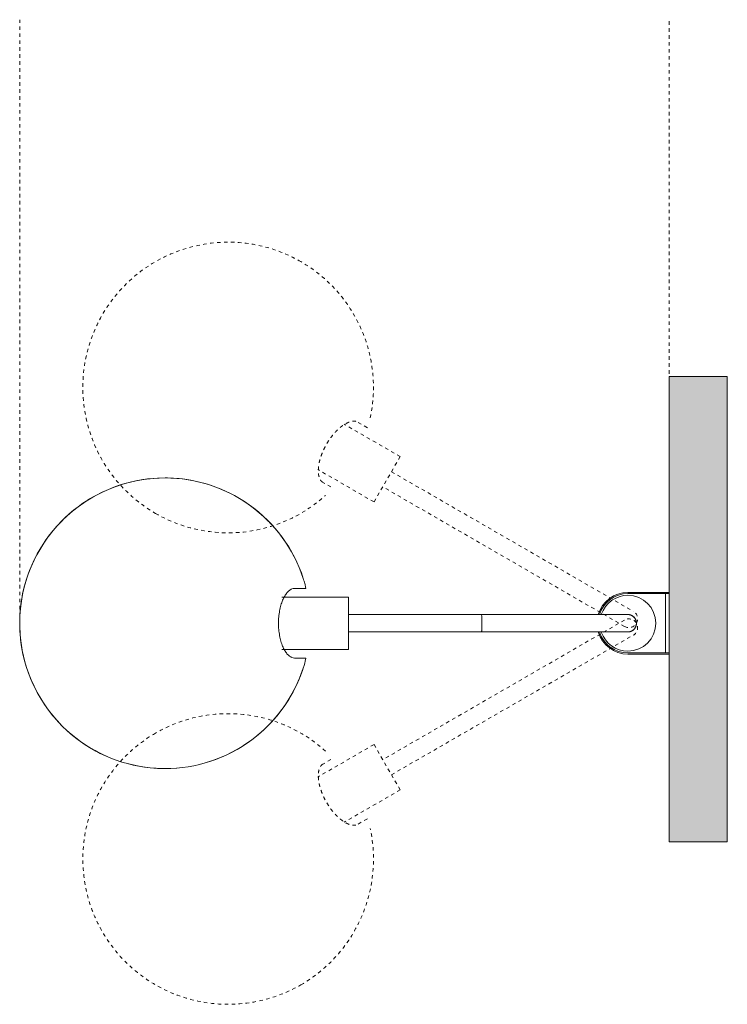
# Model space of a CAD drawing. Header units: millimetres. Extents: x -6855 to -2684, y -1286 to 7086.
# Tile 3 of 3: x -5849 to -5241, y 6240 to 7086. Entities that reach past the tile are written whole.
import ezdxf

# ---------------------------------------------------------------- set-up
doc = ezdxf.new("R2010")
doc.units = ezdxf.units.MM
doc.linetypes.add('Dash', pattern=[6, 3, -3])
doc.layers.add('Lighthing Fixture Dim Grey Dash', color=7, linetype='Dash', lineweight=9, true_color=0xd2d2d2)
doc.layers.add('Luminarias', color=7, linetype='Continuous', lineweight=20)
doc.layers.add('Muros', color=7, linetype='Continuous', lineweight=9)

# ---------------------------------------------------------------- blocks, each defined once
blk = doc.blocks.new('20042-122 - 20040-122 DOMINICA XL Beige wall lamp-560309-Planta_PDF')
at = {"layer": 'Luminarias'}
for p, q in [((-3584.27, 6597.43), (-3585.62, 6597.41)), ((-3268.96, 6594.01), (-3304.46, 6594.01)), ((-3304.46, 6593.01), (-3268.96, 6593.01)), ((-3271.96, 6542.01), (-3271.96, 6593.01)), ((-3544.52, 6590.01), (-3601.85, 6590.01)), ((-3544.52, 6590.01), (-3544.52, 6545.01)), ((-3430.11, 6575.01), (-3544.52, 6575.01)), ((-3304.52, 6575.01), (-3304.51, 6575.01)), ((-3544.52, 6560.01), (-3430.11, 6560.01)), ((-3304.51, 6560.01), (-3304.52, 6560.01)), ((-3601.89, 6545.01), (-3544.52, 6545.01)), ((-3268.96, 6542.01), (-3304.46, 6542.01)), ((-3304.46, 6541.01), (-3268.96, 6541.01))]:
    blk.add_line(p, q, dxfattribs=at)
at = {"layer": 'Luminarias', "flags": 128}
for points in [[(-3702.26, 6692.41), (-3707.25, 6692.31), (-3712.24, 6692.01), (-3717.21, 6691.52), (-3722.16, 6690.82), (-3727.07, 6689.92), (-3731.95, 6688.83), (-3736.78, 6687.55), (-3741.55, 6686.07), (-3746.26, 6684.41), (-3750.9, 6682.55), (-3755.46, 6680.52), (-3759.94, 6678.3), (-3764.32, 6675.9), (-3768.6, 6673.34), (-3772.78, 6670.6), (-3776.85, 6667.7), (-3780.8, 6664.63), (-3784.62, 6661.41), (-3788.31, 6658.05), (-3791.86, 6654.53), (-3795.27, 6650.88), (-3798.52, 6647.09), (-3801.63, 6643.18), (-3804.58, 6639.15), (-3807.36, 6635), (-3809.97, 6630.74), (-3812.42, 6626.38), (-3814.68, 6621.93), (-3816.77, 6617.39), (-3818.67, 6612.77), (-3820.39, 6608.08), (-3821.92, 6603.32), (-3823.25, 6598.51), (-3824.39, 6593.65), (-3825.34, 6588.74), (-3826.09, 6583.8), (-3826.65, 6578.84), (-3827, 6573.86), (-3827.15, 6568.86), (-3827.11, 6563.87), (-3826.86, 6558.88), (-3826.42, 6553.9), (-3825.77, 6548.95), (-3824.93, 6544.02), (-3823.89, 6539.14), (-3822.66, 6534.3), (-3821.24, 6529.51), (-3819.62, 6524.78), (-3817.82, 6520.12), (-3815.83, 6515.54), (-3813.66, 6511.04), (-3811.31, 6506.63), (-3808.79, 6502.32), (-3806.1, 6498.11), (-3803.24, 6494.01), (-3800.22, 6490.03), (-3797.04, 6486.18), (-3793.72, 6482.45), (-3790.24, 6478.86), (-3786.62, 6475.41), (-3782.87, 6472.11), (-3778.99, 6468.97), (-3774.99, 6465.98), (-3770.87, 6463.15), (-3766.65, 6460.49), (-3762.31, 6458), (-3757.89, 6455.69), (-3753.37, 6453.55), (-3748.77, 6451.6), (-3744.1, 6449.83), (-3739.36, 6448.25), (-3734.56, 6446.86), (-3729.71, 6445.67), (-3724.82, 6444.67), (-3719.89, 6443.86), (-3714.93, 6443.26), (-3709.95, 6442.85), (-3704.96, 6442.64), (-3702.26, 6442.61)], [(-3583.44, 6606), (-3585.07, 6610.72), (-3586.89, 6615.37), (-3588.9, 6619.94), (-3591.08, 6624.44), (-3593.45, 6628.84), (-3595.99, 6633.14), (-3598.7, 6637.34), (-3601.57, 6641.42), (-3604.61, 6645.39), (-3607.8, 6649.23), (-3611.14, 6652.94), (-3614.63, 6656.52), (-3618.26, 6659.95), (-3622.03, 6663.24), (-3625.92, 6666.37), (-3629.93, 6669.34), (-3634.06, 6672.15), (-3638.3, 6674.8), (-3642.64, 6677.27), (-3647.08, 6679.56), (-3651.61, 6681.68), (-3656.21, 6683.62), (-3660.89, 6685.36), (-3665.64, 6686.92), (-3670.44, 6688.29), (-3675.3, 6689.47), (-3680.19, 6690.45), (-3685.13, 6691.23), (-3690.09, 6691.82), (-3695.07, 6692.21), (-3700.06, 6692.39), (-3702.26, 6692.41)], [(-3590.95, 6597.41), (-3584.62, 6597.41), (-3581.43, 6597.51)], [(-3304.51, 6575.01), (-3304.62, 6575.01), (-3304.92, 6575.01), (-3305.42, 6575.01), (-3306.13, 6575.01), (-3307.04, 6575.01), (-3308.14, 6575.01), (-3309.44, 6575.01), (-3310.94, 6575.01), (-3312.63, 6575.01), (-3314.51, 6575.01), (-3316.57, 6575.01), (-3318.82, 6575.01), (-3321.25, 6575.01), (-3323.85, 6575.01), (-3326.63, 6575.01), (-3329.57, 6575.01), (-3332.67, 6575.01), (-3335.94, 6575.01), (-3339.35, 6575.01), (-3342.91, 6575.01), (-3346.61, 6575.01), (-3350.45, 6575.01), (-3354.42, 6575.01), (-3358.51, 6575.01), (-3362.71, 6575.01), (-3367.03, 6575.01), (-3371.44, 6575.01), (-3375.96, 6575.01), (-3380.56, 6575.01), (-3385.24, 6575.01), (-3389.99, 6575.01), (-3394.82, 6575.01), (-3399.69, 6575.01), (-3404.62, 6575.01), (-3409.6, 6575.01), (-3414.6, 6575.01), (-3419.63, 6575.01), (-3424.69, 6575.01), (-3429.75, 6575.01), (-3430.11, 6575.01)], [(-3297.02, 6567.51), (-3297.47, 6570.08), (-3298.77, 6572.33), (-3300.77, 6574.01), (-3303.22, 6574.9), (-3304.96, 6575)], [(-3304.95, 6560.03), (-3303.22, 6560.13), (-3300.77, 6561.02), (-3298.77, 6562.69), (-3297.47, 6564.95), (-3297.02, 6567.51)], [(-3304.51, 6575.01), (-3304.21, 6575.01), (-3303.92, 6574.99), (-3303.62, 6574.96), (-3303.32, 6574.92), (-3303.02, 6574.86), (-3302.73, 6574.8), (-3302.44, 6574.72), (-3302.16, 6574.63), (-3301.87, 6574.53), (-3301.59, 6574.42), (-3301.32, 6574.3), (-3301.05, 6574.17), (-3300.79, 6574.02), (-3300.53, 6573.87), (-3300.28, 6573.7), (-3300.04, 6573.53), (-3299.8, 6573.35), (-3299.57, 6573.15), (-3299.35, 6572.95), (-3299.13, 6572.74), (-3298.93, 6572.52), (-3298.73, 6572.29), (-3298.55, 6572.06), (-3298.37, 6571.82), (-3298.2, 6571.57), (-3298.05, 6571.31), (-3297.9, 6571.05), (-3297.76, 6570.78), (-3297.64, 6570.51), (-3297.52, 6570.23), (-3297.42, 6569.95), (-3297.33, 6569.66), (-3297.25, 6569.38), (-3297.18, 6569.08), (-3297.12, 6568.79), (-3297.08, 6568.49), (-3297.05, 6568.19), (-3297.02, 6567.89), (-3297.01, 6567.6), (-3297.01, 6567.51)], [(-3297.01, 6567.51), (-3297.02, 6567.21), (-3297.04, 6566.91), (-3297.07, 6566.62), (-3297.11, 6566.32), (-3297.16, 6566.02), (-3297.23, 6565.73), (-3297.31, 6565.44), (-3297.4, 6565.15), (-3297.5, 6564.87), (-3297.61, 6564.59), (-3297.73, 6564.32), (-3297.86, 6564.05), (-3298.01, 6563.79), (-3298.16, 6563.53), (-3298.32, 6563.28), (-3298.5, 6563.04), (-3298.68, 6562.8), (-3298.88, 6562.57), (-3299.08, 6562.35), (-3299.29, 6562.13), (-3299.51, 6561.93), (-3299.74, 6561.73), (-3299.97, 6561.55), (-3300.21, 6561.37), (-3300.46, 6561.2), (-3300.72, 6561.05), (-3300.98, 6560.9), (-3301.25, 6560.76), (-3301.52, 6560.64), (-3301.8, 6560.52), (-3302.08, 6560.42), (-3302.36, 6560.33), (-3302.65, 6560.25), (-3302.95, 6560.18), (-3303.24, 6560.12), (-3303.54, 6560.08), (-3303.83, 6560.05), (-3304.13, 6560.02), (-3304.43, 6560.01), (-3304.51, 6560.01)], [(-3430.11, 6560.01), (-3425.05, 6560.01), (-3420, 6560.01), (-3414.96, 6560.01), (-3409.96, 6560.01), (-3404.98, 6560.01), (-3400.05, 6560.01), (-3395.17, 6560.01), (-3390.34, 6560.01), (-3385.58, 6560.01), (-3380.89, 6560.01), (-3376.29, 6560.01), (-3371.77, 6560.01), (-3367.34, 6560.01), (-3363.02, 6560.01), (-3358.81, 6560.01), (-3354.71, 6560.01), (-3350.73, 6560.01), (-3346.89, 6560.01), (-3343.17, 6560.01), (-3339.6, 6560.01), (-3336.18, 6560.01), (-3332.9, 6560.01), (-3329.79, 6560.01), (-3326.83, 6560.01), (-3324.05, 6560.01), (-3321.43, 6560.01), (-3318.99, 6560.01), (-3316.73, 6560.01), (-3314.65, 6560.01), (-3312.76, 6560.01), (-3311.06, 6560.01), (-3309.55, 6560.01), (-3308.23, 6560.01), (-3307.11, 6560.01), (-3306.19, 6560.01), (-3305.47, 6560.01), (-3304.95, 6560.01), (-3304.63, 6560.01), (-3304.51, 6560.01), (-3304.51, 6560.01)], [(-3583.44, 6529.03), (-3582.74, 6531.25), (-3582.15, 6533.3), (-3581.7, 6535.05), (-3581.42, 6536.39), (-3581.33, 6537.23), (-3581.4, 6537.61)], [(-3702.26, 6442.61), (-3697.26, 6442.71), (-3692.28, 6443.01), (-3687.31, 6443.51), (-3682.36, 6444.21), (-3677.45, 6445.1), (-3672.57, 6446.19), (-3667.74, 6447.48), (-3662.97, 6448.95), (-3658.26, 6450.62), (-3653.62, 6452.47), (-3649.06, 6454.51), (-3644.58, 6456.73), (-3640.2, 6459.12), (-3635.91, 6461.69), (-3631.74, 6464.43), (-3627.67, 6467.33), (-3623.72, 6470.4), (-3619.9, 6473.61), (-3616.21, 6476.98), (-3612.66, 6480.5), (-3609.25, 6484.15), (-3605.99, 6487.93), (-3602.89, 6491.85), (-3599.94, 6495.88), (-3597.16, 6500.03), (-3594.55, 6504.29), (-3592.1, 6508.65), (-3589.84, 6513.1), (-3587.75, 6517.64), (-3585.85, 6522.26), (-3584.13, 6526.95), (-3583.44, 6529.03)]]:
    blk.add_lwpolyline(points, dxfattribs=at)
at = {"layer": 'Luminarias'}
for centre, radius, start, end in [((-3702.26, 6567.51), 124.9, 90, 270), ((-3702.26, 6567.51), 124.9, 17.9453, 90), ((-3304.46, 6567.51), 26.5, 90, 163.504), ((-3304.46, 6567.51), 25.5, 90, 162.81262), ((-3304.46, 6567.51), 24.02, 90, 161.68682), ((-3304.46, 6567.51), 24.02, 270, 90), ((-3304.52, 6567.51), 7.5, 84.98402, 92.51603), ((-3304.52, 6567.51), 7.5, 41.97017, 78.02032), ((-3304.52, 6567.51), 7.5, 23.98075, 36.66276), ((-3304.52, 6567.51), 7.5, 0, 18.01208), ((-3304.52, 6567.51), 7.5, 341.98534, 0), ((-3304.46, 6567.51), 26.5, 196.44362, 270), ((-3304.46, 6567.51), 25.5, 197.14147, 270), ((-3304.46, 6567.51), 24.02, 198.27782, 270), ((-3304.52, 6567.51), 7.5, 267.48759, 275.00016), ((-3304.52, 6567.51), 7.5, 281.96966, 318.01169), ((-3304.52, 6567.51), 7.5, 323.3096, 336.01925), ((-3702.26, 6567.51), 124.9, 270, 342.0547)]:
    blk.add_arc(centre, radius, start, end, dxfattribs=at)
for start_param, end_param in [(6.021401, 6.283185), (5.759604, 6.021386), (5.497805, 5.759587), (5.236003, 5.497787), (4.974197, 5.235988), (4.712389, 4.974188), (4.45059, 4.712389), (3.141593, 3.403377), (3.403392, 3.665174), (3.665191, 3.926973), (3.926991, 4.188775), (4.18879, 4.450581)]:
    blk.add_ellipse((-3430.11, 6567.51), major_axis=(0, 7.5), ratio=0.007905, start_param=start_param, end_param=end_param, dxfattribs=at)
for points, knots in [([(-3581.43, 6597.51), (-3581.3, 6597.51), (-3581.29, 6598.3), (-3581.93, 6600.99), (-3582.73, 6603.75), (-3583.19, 6605.24), (-3583.44, 6606)], [-1, -1, -1, -1, -0.666667, -0.333333, -0.166667, 0, 0, 0, 0]), ([(-3590.95, 6537.61), (-3591.7, 6537.61), (-3593.18, 6537.89), (-3595.31, 6539.15), (-3597.07, 6540.88), (-3598.43, 6542.65), (-3599.38, 6544.18), (-3600.28, 6545.88), (-3601.15, 6547.76), (-3601.95, 6549.81), (-3602.64, 6552.01), (-3603.25, 6554.36), (-3603.96, 6557.67), (-3604.58, 6562.04), (-3604.8, 6567.52), (-3604.58, 6573), (-3603.96, 6577.37), (-3603.25, 6580.67), (-3602.64, 6583.02), (-3601.95, 6585.22), (-3601.15, 6587.27), (-3600.28, 6589.15), (-3599.38, 6590.86), (-3598.43, 6592.38), (-3597.41, 6593.71), (-3596.36, 6594.84), (-3594.96, 6596.09), (-3593.18, 6597.14), (-3591.7, 6597.41), (-3590.95, 6597.41)], [-1, -1, -1, -1, -0.944444, -0.888889, -0.833333, -0.805556, -0.777778, -0.75, -0.722222, -0.694444, -0.666667, -0.638889, -0.611111, -0.555556, -0.5, -0.444444, -0.388889, -0.361111, -0.333333, -0.305556, -0.277778, -0.25, -0.222222, -0.194444, -0.166667, -0.138889, -0.111111, -0.055556, 0, 0, 0, 0])]:
    blk.add_open_spline(points, degree=3, knots=knots, dxfattribs=at)
blk.add_open_spline([(-3581.4, 6537.61), (-3581.96, 6537.61), (-3584.11, 6537.61), (-3588.33, 6537.61), (-3590.95, 6537.61)], degree=3, dxfattribs=at)

msp = doc.modelspace()

# ---------------------------------------------------------------- hatches: boundary and pattern name
at = {"layer": 'Muros', "true_color": 0xf7f7f7}
msp.add_hatch(color=7, dxfattribs=at).paths.add_polyline_path([(-5240.85, 6379.5), (-5240.85, 6779.5), (-5290.85, 6779.5), (-5290.85, 6379.5)])

# ---------------------------------------------------------------- linework, layer by layer
at = {"layer": 'Lighthing Fixture Dim Grey Dash'}
for p, q in [((-5849.05, 6567.51), (-5849.05, 7086.26)), ((-5290.85, 6739.95), (-5290.85, 7086.26)), ((-5290.85, 6739.95), (-5290.85, 6867.51)), ((-5522, 6710.75), (-5570.05, 6738.49)), ((-5550.24, 6735.6), (-5559.48, 6740.94)), ((-5544.5, 6671.78), (-5522, 6710.75)), ((-5544.5, 6671.78), (-5592.55, 6699.52)), ((-5529.5, 6697.76), (-5321.65, 6577.76)), ((-5589.38, 6689.15), (-5580.16, 6683.83)), ((-5329.15, 6564.77), (-5537, 6684.77)), ((-5329.15, 6570.26), (-5537, 6450.26)), ((-5529.5, 6437.27), (-5321.65, 6557.27)), ((-5544.5, 6463.25), (-5592.55, 6435.5)), ((-5544.5, 6463.25), (-5522, 6424.28)), ((-5589.38, 6445.88), (-5580.16, 6451.2)), ((-5522, 6424.28), (-5570.05, 6396.53)), ((-5550.24, 6399.43), (-5559.48, 6394.09))]:
    msp.add_line(p, q, dxfattribs=at)
for centre, radius, start, end in [((-5669.85, 6770.13), 124.9, 60, 240), ((-5669.85, 6770.13), 124.9, 347.9453, 60), ((-5669.85, 6770.13), 124.9, 240, 312.0547), ((-5325.4, 6571.26), 7.5, 240, 60), ((-5325.4, 6563.76), 7.5, 300, 120), ((-5669.85, 6364.89), 124.9, 47.9453, 120), ((-5669.85, 6364.89), 124.9, 120, 300), ((-5669.85, 6364.89), 124.9, 300, 12.0547)]:
    msp.add_arc(centre, radius, start, end, dxfattribs=at)
for points in [[(-5588.41, 6688.59), (-5589.06, 6688.96), (-5590.2, 6689.94), (-5591.41, 6692.1), (-5592.07, 6694.48), (-5592.37, 6696.69), (-5592.43, 6698.48), (-5592.35, 6700.41), (-5592.17, 6702.48), (-5591.83, 6704.65), (-5591.34, 6706.9), (-5590.69, 6709.24), (-5589.65, 6712.46), (-5588, 6716.56), (-5585.45, 6721.41), (-5582.52, 6726.04), (-5579.8, 6729.52), (-5577.53, 6732.02), (-5575.83, 6733.75), (-5574.13, 6735.31), (-5572.41, 6736.69), (-5570.72, 6737.88), (-5569.08, 6738.91), (-5567.5, 6739.75), (-5565.96, 6740.39), (-5564.48, 6740.85), (-5562.64, 6741.23), (-5560.58, 6741.25), (-5559.16, 6740.75), (-5558.51, 6740.38)], [(-5588.41, 6446.44), (-5589.06, 6446.07), (-5590.2, 6445.09), (-5591.41, 6442.93), (-5592.07, 6440.55), (-5592.37, 6438.34), (-5592.43, 6436.54), (-5592.35, 6434.61), (-5592.17, 6432.55), (-5591.83, 6430.38), (-5591.34, 6428.13), (-5590.69, 6425.79), (-5589.65, 6422.57), (-5588, 6418.47), (-5585.45, 6413.62), (-5582.52, 6408.98), (-5579.8, 6405.51), (-5577.53, 6403.01), (-5575.83, 6401.27), (-5574.13, 6399.72), (-5572.41, 6398.34), (-5570.72, 6397.15), (-5569.08, 6396.12), (-5567.5, 6395.28), (-5565.96, 6394.63), (-5564.48, 6394.18), (-5562.64, 6393.8), (-5560.58, 6393.78), (-5559.16, 6394.28), (-5558.51, 6394.65)]]:
    msp.add_open_spline(points, degree=3, knots=[-1, -1, -1, -1, -0.944444, -0.888889, -0.833333, -0.805556, -0.777778, -0.75, -0.722222, -0.694444, -0.666667, -0.638889, -0.611111, -0.555556, -0.5, -0.444444, -0.388889, -0.361111, -0.333333, -0.305556, -0.277778, -0.25, -0.222222, -0.194444, -0.166667, -0.138889, -0.111111, -0.055556, 0, 0, 0, 0], dxfattribs=at)
at = {"layer": 'Muros', "color": 253, "true_color": 0xaaaaaa}
for p, q in [((-5290.85, 6379.5), (-5290.85, 6779.5)), ((-5290.85, 6779.5), (-5240.85, 6779.5)), ((-5240.85, 6779.5), (-5240.85, 6379.5)), ((-5290.85, 6379.5), (-5240.85, 6379.5))]:
    msp.add_line(p, q, dxfattribs=at)

# ---------------------------------------------------------------- block references
at = {"layer": 'Luminarias'}
msp.add_blockref('20042-122 - 20040-122 DOMINICA XL Beige wall lamp-560309-Planta_PDF', (-2021.89, 0), dxfattribs=at)

doc.saveas('drawing.dxf')
